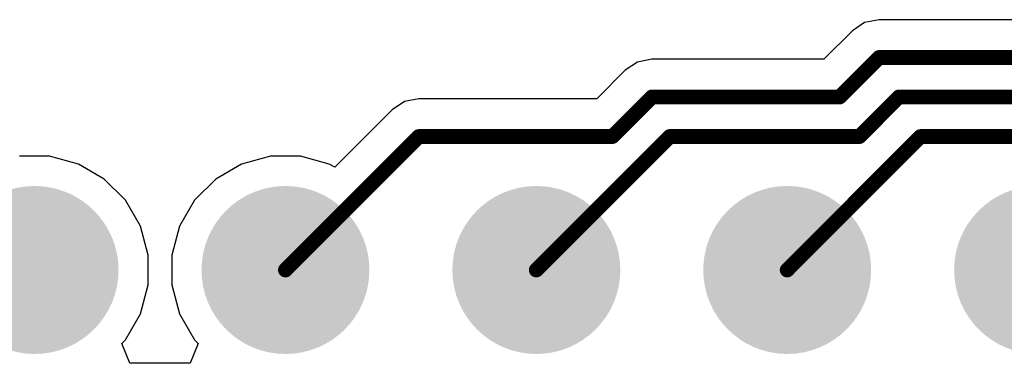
# Model space of a CAD drawing. Header units: inches. Extents: x 0.3 to 40.7, y 0.3 to 25.1.
# Tile 2 of 7: x 14 to 24, y 0.3 to 3.8. Entities that reach past the tile are written whole.
import ezdxf

# ---------------------------------------------------------------- set-up
doc = ezdxf.new("R2010")
doc.units = ezdxf.units.IN
doc.layers.add('BOTTOM', color=5, linetype='Continuous')
doc.layers.add('Pad Holes', color=156, linetype='Continuous')

# ---------------------------------------------------------------- blocks, each defined once
blk = doc.blocks.new('PIN_HEADER_2_54___VERT__1_8POS_2738')
at = {"layer": 'BOTTOM'}
h = blk.add_hatch(color=5, dxfattribs=at)
edge = h.paths.add_edge_path()
edge.add_arc((-8.89, 0), 0.85, 0, 360)
h = blk.add_hatch(color=5, dxfattribs=at)
edge = h.paths.add_edge_path()
edge.add_arc((-6.35, 0), 0.85, 0, 360)
h = blk.add_hatch(color=5, dxfattribs=at)
edge = h.paths.add_edge_path()
edge.add_arc((-3.81, 0), 0.85, 0, 360)
h = blk.add_hatch(color=5, dxfattribs=at)
edge = h.paths.add_edge_path()
edge.add_arc((-1.27, 0), 0.85, 0, 360)
h = blk.add_hatch(color=5, dxfattribs=at)
edge = h.paths.add_edge_path()
edge.add_arc((1.27, 0), 0.85, 0, 360)
h = blk.add_hatch(color=5, dxfattribs=at)
edge = h.paths.add_edge_path()
edge.add_arc((3.81, 0), 0.85, 0, 360)
h = blk.add_hatch(color=5, dxfattribs=at)
edge = h.paths.add_edge_path()
edge.add_arc((6.35, 0), 0.85, 0, 360)
h = blk.add_hatch(color=5, dxfattribs=at)
edge = h.paths.add_edge_path()
edge.add_arc((8.89, 0), 0.85, 0, 360)
at = {"layer": 'Pad Holes'}
h = blk.add_hatch(color=7, dxfattribs=at)
edge = h.paths.add_edge_path()
edge.add_arc((-8.89, 0), 0.5, 0, 360)
h = blk.add_hatch(color=7, dxfattribs=at)
edge = h.paths.add_edge_path()
edge.add_arc((-6.35, 0), 0.5, 0, 360)
h = blk.add_hatch(color=7, dxfattribs=at)
edge = h.paths.add_edge_path()
edge.add_arc((-3.81, 0), 0.5, 0, 360)
h = blk.add_hatch(color=7, dxfattribs=at)
edge = h.paths.add_edge_path()
edge.add_arc((-1.27, 0), 0.5, 0, 360)
h = blk.add_hatch(color=7, dxfattribs=at)
edge = h.paths.add_edge_path()
edge.add_arc((1.27, 0), 0.5, 0, 360)
h = blk.add_hatch(color=7, dxfattribs=at)
edge = h.paths.add_edge_path()
edge.add_arc((3.81, 0), 0.5, 0, 360)
h = blk.add_hatch(color=7, dxfattribs=at)
edge = h.paths.add_edge_path()
edge.add_arc((6.35, 0), 0.5, 0, 360)
h = blk.add_hatch(color=7, dxfattribs=at)
edge = h.paths.add_edge_path()
edge.add_arc((8.89, 0), 0.5, 0, 360)

msp = doc.modelspace()

# ---------------------------------------------------------------- linework, layer by layer
at = {"layer": 'BOTTOM'}
for p, q in [((22.5537, 3.7532), (22.4296, 3.6704)), ((22.7, 3.7823), (22.5537, 3.7532)), ((24.5416, 3.7823), (22.7, 3.7823)), ((22.4296, 3.6704), (22.1416, 3.3823)), ((20.2537, 3.3532), (20.1296, 3.2704)), ((20.4, 3.3823), (20.2537, 3.3532)), ((22.1416, 3.3823), (20.4, 3.3823)), ((20.1296, 3.2704), (19.8416, 2.9823)), ((17.8937, 2.9532), (17.7697, 2.8704)), ((18.04, 2.9823), (17.8937, 2.9532)), ((19.8416, 2.9823), (18.04, 2.9823)), ((17.7697, 2.8704), (17.1891, 2.2898)), ((14.3014, 2.4), (13.9986, 2.4)), ((14.5939, 2.3216), (14.3014, 2.4)), ((16.5386, 2.4), (16.2461, 2.3216)), ((16.8414, 2.4), (16.5386, 2.4)), ((17.1339, 2.3216), (16.8414, 2.4)), ((14.8561, 2.1702), (14.5939, 2.3216)), ((16.2461, 2.3216), (15.9839, 2.1702)), ((17.1891, 2.2898), (17.1339, 2.3216)), ((15.0703, 1.9561), (14.8561, 2.1702)), ((15.9839, 2.1702), (15.7698, 1.9561)), ((15.2217, 1.6939), (15.0703, 1.9561)), ((15.7698, 1.9561), (15.6184, 1.6939)), ((15.3, 1.4014), (15.2217, 1.6939)), ((15.6184, 1.6939), (15.54, 1.4014)), ((15.3, 1.0986), (15.3, 1.4014)), ((15.54, 1.4014), (15.54, 1.0986)), ((15.2217, 0.8061), (15.3, 1.0986)), ((15.54, 1.0986), (15.6184, 0.8061)), ((15.0703, 0.5439), (15.2217, 0.8061)), ((15.6184, 0.8061), (15.7698, 0.5439)), ((15.0322, 0.5059), (15.0703, 0.5439)), ((15.1151, 0.3059), (15.0322, 0.5059)), ((15.8078, 0.5059), (15.725, 0.3059)), ((15.7698, 0.5439), (15.8078, 0.5059)), ((15.725, 0.3059), (15.1151, 0.3059))]:
    msp.add_line(p, q, dxfattribs=at)
at = {"layer": 'BOTTOM', "const_width": 0.15}
for points in [[(22.3, 3), (22.7, 3.4)], [(22.7, 3.4), (24.7, 3.4)], [(20, 2.6), (20.4, 3)], [(20.4, 3), (22.3, 3)], [(22.5, 2.6), (22.9, 3)], [(22.9, 3), (24.9, 3)], [(16.69, 1.25), (18.04, 2.6)], [(18.04, 2.6), (20, 2.6)], [(19.23, 1.25), (20.58, 2.6)], [(20.58, 2.6), (22.5, 2.6)], [(21.77, 1.25), (23.12, 2.6)], [(23.12, 2.6), (25.1, 2.6)]]:
    msp.add_lwpolyline(points, dxfattribs=at)
at = {"layer": 'BOTTOM', "const_width": 0.075}
for points in [[(22.6625, 3.4, 1), (22.7375, 3.4, 1)], [(22.6625, 3.4, 1), (22.7375, 3.4, 1)], [(20.3625, 3, 1), (20.4375, 3, 1)], [(20.3625, 3, 1), (20.4375, 3, 1)], [(22.2625, 3, 1), (22.3375, 3, 1)], [(22.2625, 3, 1), (22.3375, 3, 1)], [(22.8625, 3, 1), (22.9375, 3, 1)], [(22.8625, 3, 1), (22.9375, 3, 1)], [(18.0025, 2.6, 1), (18.0775, 2.6, 1)], [(18.0025, 2.6, 1), (18.0775, 2.6, 1)], [(19.9625, 2.6, 1), (20.0375, 2.6, 1)], [(19.9625, 2.6, 1), (20.0375, 2.6, 1)], [(20.5425, 2.6, 1), (20.6175, 2.6, 1)], [(20.5425, 2.6, 1), (20.6175, 2.6, 1)], [(22.4625, 2.6, 1), (22.5375, 2.6, 1)], [(22.4625, 2.6, 1), (22.5375, 2.6, 1)], [(23.0825, 2.6, 1), (23.1575, 2.6, 1)], [(23.0825, 2.6, 1), (23.1575, 2.6, 1)], [(16.6525, 1.25, 1), (16.7275, 1.25, 1)], [(19.1925, 1.25, 1), (19.2675, 1.25, 1)], [(21.7325, 1.25, 1), (21.8075, 1.25, 1)]]:
    msp.add_lwpolyline(points, format="xyb", close=True, dxfattribs=at)

# ---------------------------------------------------------------- block references
msp.add_blockref('PIN_HEADER_2_54___VERT__1_8POS_2738', (20.5, 1.25))

doc.saveas('drawing.dxf')
